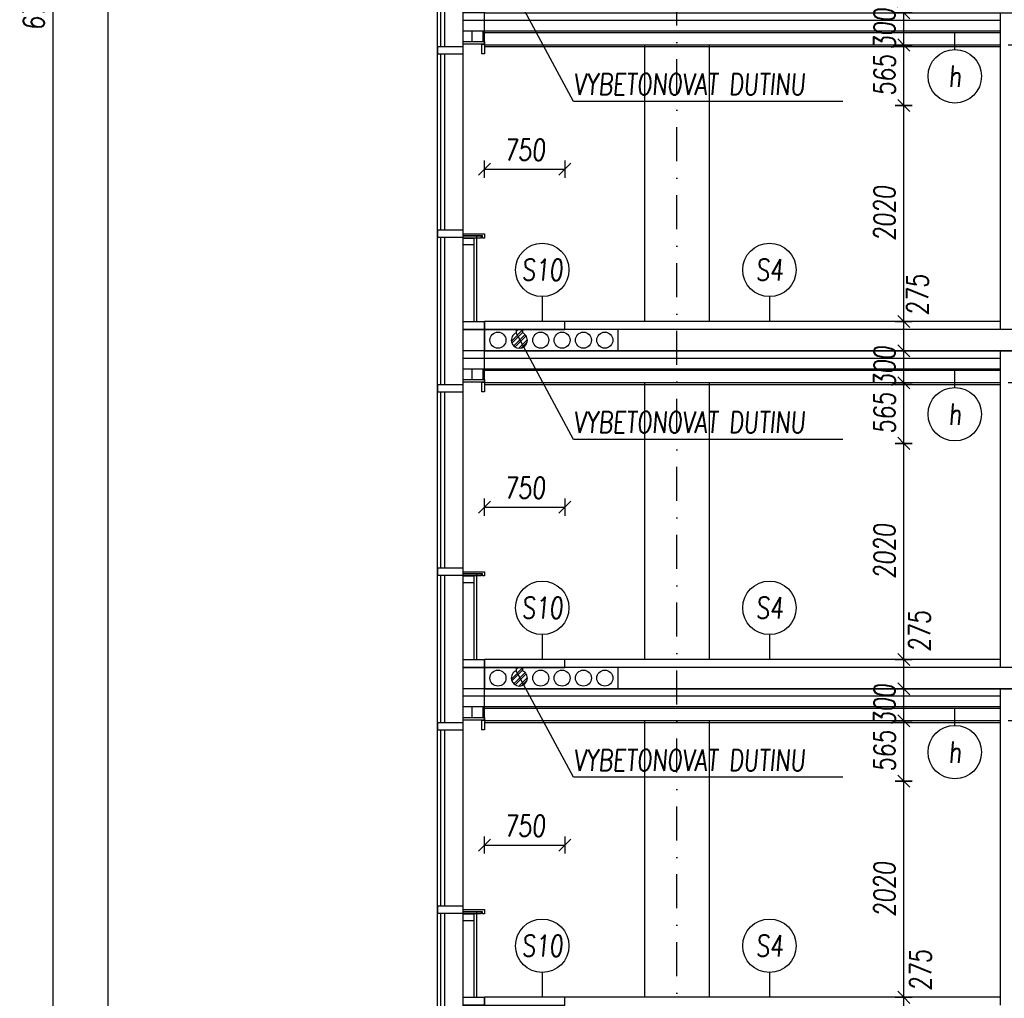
# Model space of a CAD drawing. Header units: millimetres. Extents: x -24606338 to 439687, y 151354 to 480404.
# Tile 62 of 93: x 347088 to 356301, y 210683 to 219834. Entities that reach past the tile are written whole.
import ezdxf
from ezdxf.enums import TextEntityAlignment as Align

# ---------------------------------------------------------------- set-up
doc = ezdxf.new("R2010")
doc.units = ezdxf.units.MM
doc.linetypes.add('ČERCHOVANÁ', pattern=[25.4, 12.7, -6.35, 0, -6.35])
for name, color, linetype in [('KOTY', 7, 'Continuous'), ('KOTY - FASÁDA', 7, 'Continuous'), ('NOVA', 240, 'Continuous'), ('NOVÁ INTERIERY', 240, 'Continuous'), ('OSY', 7, 'Continuous'), ('TENKA', 4, 'Continuous'), ('TLUSTA', 2, 'Continuous'), ('ŽB', 3, 'Continuous')]:
    doc.layers.add(name, color=color, linetype=linetype)
doc.styles.add('CS-ROMANS', font='romans.shx', dxfattribs={"width": 0.75, "oblique": 5})
doc.styles.add('CS-ROMANS_100', font='romans.shx', dxfattribs={"width": 0.75, "oblique": 5, "height": 200})
doc.dimstyles.new('A_KÓTA_100', dxfattribs={"dimtxt": 200, "dimasz": 4, "dimexe": 100, "dimexo": 1500, "dimgap": 80, "dimtad": 1, "dimdec": 0, "dimdsep": 46, "dimtxsty": 'CS-ROMANS_100', "dimblk": 'KOT_CARA20', "dimcen": 90, "dimse1": 1, "dimse2": 1, "dimclrd": 256, "dimclre": 256, "dimclrt": 256, "dimadec": 0, "dimazin": 0, "dimtfac": 1, "dimtdec": 0, "dimtix": 1, "dimtmove": 2, "dimatfit": 3, "dimldrblk": 'OBLIQUE', "dimfxl": 1, "dimfxlon": 1, "dimtolj": 1, "dimarcsym": 0})

# ---------------------------------------------------------------- blocks, each defined once
blk = doc.blocks.new('A$C2F1015B4')
at = {"layer": 'NOVA'}
for points in [[(0, 2592.5), (-200, 2592.5), (-200, 2617.5), (0, 2617.5)], [(0, 2502.5), (-25, 2502.5), (-25, 2592.5), (0, 2592.5)], [(-440.9, 2502.5), (-200, 2502.5), (-200, 2567.5), (-440.9, 2567.5)], [(-440.9, 787.5), (-200, 787.5), (-200, 852.5), (-440.9, 852.5)], [(-200, 820), (0, 820), (0, 780), (-20, 780), (-20, 800), (-200, 800)], [(-200, 800), (-33.5, 800), (-33.5, 780), (-200, 780)], [(-200, 780), (-100, 780), (-100, 715), (-200, 715)], [(0, -75), (-200, -75), (-200, 0), (0, 0)], [(0, -275), (-200, -275), (-200, -75), (0, -75)]]:
    blk.add_lwpolyline(points, close=True, dxfattribs=at)
for points in [[(-440.9, -592.5), (-440.9, 2567.5)], [(-410.9, 852.5), (-410.9, 2502.5)], [(-370.9, 852.5), (-370.9, 2502.5)], [(-200, -592.5), (-200, 2567.5)], [(-410.9, -592.5), (-410.9, 787.5)], [(-370.9, -592.5), (-370.9, 787.5)], [(-100, 780), (-100, 0)], [(-75, 800), (-75, 0)]]:
    blk.add_lwpolyline(points, dxfattribs=at)
blk = doc.blocks.new('KOT_CARA20')
for p, q in [((0, 0), (-14.1, -14.1)), ((0, 20), (0, -20)), ((0, 0), (14.1, 14.1))]:
    blk.add_line(p, q)
blk = doc.blocks.new('*D2677')
at = {"layer": 'Defpoints', "color": 0, "transparency": 16777216}
for p in [(355359.5, 210692.2), (356048.1, 210692.2), (356048.1, 210417.2)]:
    blk.add_point(p, dxfattribs=at)
at = {"layer": 'KOTY', "lineweight": -2, "transparency": 16777216}
blk.add_line((355359.5, 210421.2), (355359.5, 210688.2), dxfattribs=at)
at = {"layer": 'KOTY', "lineweight": -2, "transparency": 16777216, "xscale": 4, "yscale": 4, "zscale": 4}
for p, rotation in [((355359.5, 210692.2), 90), ((355359.5, 210417.2), 270)]:
    blk.add_blockref('KOT_CARA20', p, dxfattribs=dict(at, rotation=rotation))
at = {"layer": 'KOTY', "transparency": 16777216, "insert": (355515.5, 210943.9), "char_height": 200, "attachment_point": 5, "rotation": 90, "style": 'CS-ROMANS_100'}
blk.add_mtext('\\A1;275', dxfattribs=at)
blk = doc.blocks.new('_OBLIQUE')
at = {"color": 0, "linetype": 'ByBlock', "ltscale": 15}
blk.add_line((-0.5, -0.5), (0.5, 0.5), dxfattribs=at)
blk = doc.blocks.new('*D2678')
at = {"layer": 'Defpoints', "color": 0, "transparency": 16777216}
for p in [(355359.5, 212712.2), (356048.1, 212712.2), (356048.1, 210692.2)]:
    blk.add_point(p, dxfattribs=at)
at = {"layer": 'KOTY', "lineweight": -2, "transparency": 16777216}
blk.add_line((355359.5, 210696.2), (355359.5, 212708.2), dxfattribs=at)
at = {"layer": 'KOTY', "lineweight": -2, "transparency": 16777216, "xscale": 4, "yscale": 4, "zscale": 4}
for p, rotation in [((355359.5, 212712.2), 90), ((355359.5, 210692.2), 270)]:
    blk.add_blockref('KOT_CARA20', p, dxfattribs=dict(at, rotation=rotation))
at = {"layer": 'KOTY', "transparency": 16777216, "insert": (355179.5, 211702.2), "char_height": 200, "attachment_point": 5, "rotation": 90, "style": 'CS-ROMANS_100'}
blk.add_mtext('\\A1;2020', dxfattribs=at)
blk = doc.blocks.new('*D2679')
at = {"layer": 'Defpoints', "color": 0, "transparency": 16777216}
for p in [(355359.5, 213277.2), (356048.1, 213277.2), (356048.1, 212712.2)]:
    blk.add_point(p, dxfattribs=at)
at = {"layer": 'KOTY', "lineweight": -2, "transparency": 16777216}
blk.add_line((355359.5, 212716.2), (355359.5, 213273.2), dxfattribs=at)
at = {"layer": 'KOTY', "lineweight": -2, "transparency": 16777216, "xscale": 4, "yscale": 4, "zscale": 4}
for p, rotation in [((355359.5, 213277.2), 90), ((355359.5, 212712.2), 270)]:
    blk.add_blockref('KOT_CARA20', p, dxfattribs=dict(at, rotation=rotation))
at = {"layer": 'KOTY', "transparency": 16777216, "insert": (355179.5, 212994.7), "char_height": 200, "attachment_point": 5, "rotation": 90, "style": 'CS-ROMANS_100'}
blk.add_mtext('\\A1;565', dxfattribs=at)
blk = doc.blocks.new('*D2680')
at = {"layer": 'Defpoints', "color": 0, "transparency": 16777216}
for p in [(355359.5, 213577.2), (356048.1, 213577.2), (356048.1, 213277.2)]:
    blk.add_point(p, dxfattribs=at)
at = {"layer": 'KOTY', "lineweight": -2, "transparency": 16777216}
for p, q in [((355359.5, 213581.2), (355359.5, 213585.2)), ((355359.5, 213277.2), (355359.5, 213577.2)), ((355359.5, 213273.2), (355359.5, 213269.2))]:
    blk.add_line(p, q, dxfattribs=at)
at = {"layer": 'KOTY', "lineweight": -2, "transparency": 16777216, "xscale": 4, "yscale": 4, "zscale": 4}
for p, rotation in [((355359.5, 213577.2), 270), ((355359.5, 213277.2), 90)]:
    blk.add_blockref('KOT_CARA20', p, dxfattribs=dict(at, rotation=rotation))
at = {"layer": 'KOTY', "transparency": 16777216, "insert": (355179.5, 213427.2), "char_height": 200, "attachment_point": 5, "rotation": 90, "style": 'CS-ROMANS_100'}
blk.add_mtext('\\A1;300', dxfattribs=at)
blk = doc.blocks.new('*D2681')
at = {"layer": 'Defpoints', "color": 0, "transparency": 16777216}
for p in [(355359.5, 213852.2), (356048.1, 213852.2), (356048.1, 213577.2)]:
    blk.add_point(p, dxfattribs=at)
at = {"layer": 'KOTY', "lineweight": -2, "transparency": 16777216}
blk.add_line((355359.5, 213581.2), (355359.5, 213848.2), dxfattribs=at)
at = {"layer": 'KOTY', "lineweight": -2, "transparency": 16777216, "xscale": 4, "yscale": 4, "zscale": 4}
for p, rotation in [((355359.5, 213852.2), 90), ((355359.5, 213577.2), 270)]:
    blk.add_blockref('KOT_CARA20', p, dxfattribs=dict(at, rotation=rotation))
at = {"layer": 'KOTY', "transparency": 16777216, "insert": (355507.3, 214113.9), "char_height": 200, "attachment_point": 5, "rotation": 90, "style": 'CS-ROMANS_100'}
blk.add_mtext('\\A1;275', dxfattribs=at)
blk = doc.blocks.new('*D2682')
at = {"layer": 'Defpoints', "color": 0, "transparency": 16777216}
for p in [(355359.5, 215872.2), (356048.1, 215872.2), (356048.1, 213852.2)]:
    blk.add_point(p, dxfattribs=at)
at = {"layer": 'KOTY', "lineweight": -2, "transparency": 16777216}
blk.add_line((355359.5, 213856.2), (355359.5, 215868.2), dxfattribs=at)
at = {"layer": 'KOTY', "lineweight": -2, "transparency": 16777216, "xscale": 4, "yscale": 4, "zscale": 4}
for p, rotation in [((355359.5, 215872.2), 90), ((355359.5, 213852.2), 270)]:
    blk.add_blockref('KOT_CARA20', p, dxfattribs=dict(at, rotation=rotation))
at = {"layer": 'KOTY', "transparency": 16777216, "insert": (355179.5, 214862.2), "char_height": 200, "attachment_point": 5, "rotation": 90, "style": 'CS-ROMANS_100'}
blk.add_mtext('\\A1;2020', dxfattribs=at)
blk = doc.blocks.new('*D2683')
at = {"layer": 'Defpoints', "color": 0, "transparency": 16777216}
for p in [(355359.5, 216437.2), (356048.1, 216437.2), (356048.1, 215872.2)]:
    blk.add_point(p, dxfattribs=at)
at = {"layer": 'KOTY', "lineweight": -2, "transparency": 16777216}
blk.add_line((355359.5, 215876.2), (355359.5, 216433.2), dxfattribs=at)
at = {"layer": 'KOTY', "lineweight": -2, "transparency": 16777216, "xscale": 4, "yscale": 4, "zscale": 4}
for p, rotation in [((355359.5, 216437.2), 90), ((355359.5, 215872.2), 270)]:
    blk.add_blockref('KOT_CARA20', p, dxfattribs=dict(at, rotation=rotation))
at = {"layer": 'KOTY', "transparency": 16777216, "insert": (355179.5, 216154.7), "char_height": 200, "attachment_point": 5, "rotation": 90, "style": 'CS-ROMANS_100'}
blk.add_mtext('\\A1;565', dxfattribs=at)
blk = doc.blocks.new('*D2684')
at = {"layer": 'Defpoints', "color": 0, "transparency": 16777216}
for p in [(355359.5, 216737.2), (356048.1, 216737.2), (356048.1, 216437.2)]:
    blk.add_point(p, dxfattribs=at)
at = {"layer": 'KOTY', "lineweight": -2, "transparency": 16777216}
for p, q in [((355359.5, 216741.2), (355359.5, 216745.2)), ((355359.5, 216437.2), (355359.5, 216737.2)), ((355359.5, 216433.2), (355359.5, 216429.2))]:
    blk.add_line(p, q, dxfattribs=at)
at = {"layer": 'KOTY', "lineweight": -2, "transparency": 16777216, "xscale": 4, "yscale": 4, "zscale": 4}
for p, rotation in [((355359.5, 216737.2), 270), ((355359.5, 216437.2), 90)]:
    blk.add_blockref('KOT_CARA20', p, dxfattribs=dict(at, rotation=rotation))
at = {"layer": 'KOTY', "transparency": 16777216, "insert": (355179.5, 216587.2), "char_height": 200, "attachment_point": 5, "rotation": 90, "style": 'CS-ROMANS_100'}
blk.add_mtext('\\A1;300', dxfattribs=at)
blk = doc.blocks.new('*D2685')
at = {"layer": 'Defpoints', "color": 0, "transparency": 16777216}
for p in [(355359.5, 217012.2), (356048.1, 217012.2), (356048.1, 216737.2)]:
    blk.add_point(p, dxfattribs=at)
at = {"layer": 'KOTY', "lineweight": -2, "transparency": 16777216}
blk.add_line((355359.5, 216741.2), (355359.5, 217008.2), dxfattribs=at)
at = {"layer": 'KOTY', "lineweight": -2, "transparency": 16777216, "xscale": 4, "yscale": 4, "zscale": 4}
for p, rotation in [((355359.5, 217012.2), 90), ((355359.5, 216737.2), 270)]:
    blk.add_blockref('KOT_CARA20', p, dxfattribs=dict(at, rotation=rotation))
at = {"layer": 'KOTY', "transparency": 16777216, "insert": (355489.6, 217258.7), "char_height": 200, "attachment_point": 5, "rotation": 90, "style": 'CS-ROMANS_100'}
blk.add_mtext('\\A1;275', dxfattribs=at)
blk = doc.blocks.new('*D2686')
at = {"layer": 'Defpoints', "color": 0, "transparency": 16777216}
for p in [(355359.5, 219032.2), (356048.1, 219032.2), (356048.1, 217012.2)]:
    blk.add_point(p, dxfattribs=at)
at = {"layer": 'KOTY', "lineweight": -2, "transparency": 16777216}
blk.add_line((355359.5, 217016.2), (355359.5, 219028.2), dxfattribs=at)
at = {"layer": 'KOTY', "lineweight": -2, "transparency": 16777216, "xscale": 4, "yscale": 4, "zscale": 4}
for p, rotation in [((355359.5, 219032.2), 90), ((355359.5, 217012.2), 270)]:
    blk.add_blockref('KOT_CARA20', p, dxfattribs=dict(at, rotation=rotation))
at = {"layer": 'KOTY', "transparency": 16777216, "insert": (355179.5, 218022.2), "char_height": 200, "attachment_point": 5, "rotation": 90, "style": 'CS-ROMANS_100'}
blk.add_mtext('\\A1;2020', dxfattribs=at)
blk = doc.blocks.new('*D2687')
at = {"layer": 'Defpoints', "color": 0, "transparency": 16777216}
for p in [(355359.5, 219597.2), (356048.1, 219597.2), (356048.1, 219032.2)]:
    blk.add_point(p, dxfattribs=at)
at = {"layer": 'KOTY', "lineweight": -2, "transparency": 16777216}
blk.add_line((355359.5, 219036.2), (355359.5, 219593.2), dxfattribs=at)
at = {"layer": 'KOTY', "lineweight": -2, "transparency": 16777216, "xscale": 4, "yscale": 4, "zscale": 4}
for p, rotation in [((355359.5, 219597.2), 90), ((355359.5, 219032.2), 270)]:
    blk.add_blockref('KOT_CARA20', p, dxfattribs=dict(at, rotation=rotation))
at = {"layer": 'KOTY', "transparency": 16777216, "insert": (355179.5, 219314.7), "char_height": 200, "attachment_point": 5, "rotation": 90, "style": 'CS-ROMANS_100'}
blk.add_mtext('\\A1;565', dxfattribs=at)
blk = doc.blocks.new('*D2688')
at = {"layer": 'Defpoints', "color": 0, "transparency": 16777216}
for p in [(355359.5, 219897.2), (356048.1, 219897.2), (356048.1, 219597.2)]:
    blk.add_point(p, dxfattribs=at)
at = {"layer": 'KOTY', "lineweight": -2, "transparency": 16777216}
for p, q in [((355359.5, 219901.2), (355359.5, 219905.2)), ((355359.5, 219597.2), (355359.5, 219897.2)), ((355359.5, 219593.2), (355359.5, 219589.2))]:
    blk.add_line(p, q, dxfattribs=at)
at = {"layer": 'KOTY', "lineweight": -2, "transparency": 16777216, "xscale": 4, "yscale": 4, "zscale": 4}
for p, rotation in [((355359.5, 219897.2), 270), ((355359.5, 219597.2), 90)]:
    blk.add_blockref('KOT_CARA20', p, dxfattribs=dict(at, rotation=rotation))
at = {"layer": 'KOTY', "transparency": 16777216, "insert": (355179.5, 219747.2), "char_height": 200, "attachment_point": 5, "rotation": 90, "style": 'CS-ROMANS_100'}
blk.add_mtext('\\A1;300', dxfattribs=at)
blk = doc.blocks.new('*D3276')
at = {"layer": 'Defpoints', "color": 0, "transparency": 16777216}
for p in [(352188.2, 212116), (351438.2, 210692.2), (352188.2, 210692.2)]:
    blk.add_point(p, dxfattribs=at)
at = {"layer": 'KOTY - FASÁDA', "lineweight": -2, "transparency": 16777216}
blk.add_line((351442.2, 212116), (352184.2, 212116), dxfattribs=at)
at = {"layer": 'KOTY - FASÁDA', "lineweight": -2, "transparency": 16777216, "xscale": 4, "yscale": 4, "zscale": 4, "rotation": 180}
blk.add_blockref('KOT_CARA20', (351438.2, 212116), dxfattribs=at)
at = {"layer": 'KOTY - FASÁDA', "lineweight": -2, "transparency": 16777216, "xscale": 4, "yscale": 4, "zscale": 4}
blk.add_blockref('KOT_CARA20', (352188.2, 212116), dxfattribs=at)
at = {"layer": 'KOTY - FASÁDA', "transparency": 16777216, "insert": (351813.2, 212296), "char_height": 200, "attachment_point": 5, "style": 'CS-ROMANS_100'}
blk.add_mtext('\\A1;750', dxfattribs=at)
blk = doc.blocks.new('*D3277')
at = {"layer": 'Defpoints', "color": 0, "transparency": 16777216}
for p in [(352188.2, 215276), (351438.2, 213852.2), (352188.2, 213852.2)]:
    blk.add_point(p, dxfattribs=at)
at = {"layer": 'KOTY - FASÁDA', "lineweight": -2, "transparency": 16777216}
blk.add_line((351442.2, 215276), (352184.2, 215276), dxfattribs=at)
at = {"layer": 'KOTY - FASÁDA', "lineweight": -2, "transparency": 16777216, "xscale": 4, "yscale": 4, "zscale": 4, "rotation": 180}
blk.add_blockref('KOT_CARA20', (351438.2, 215276), dxfattribs=at)
at = {"layer": 'KOTY - FASÁDA', "lineweight": -2, "transparency": 16777216, "xscale": 4, "yscale": 4, "zscale": 4}
blk.add_blockref('KOT_CARA20', (352188.2, 215276), dxfattribs=at)
at = {"layer": 'KOTY - FASÁDA', "transparency": 16777216, "insert": (351813.2, 215456), "char_height": 200, "attachment_point": 5, "style": 'CS-ROMANS_100'}
blk.add_mtext('\\A1;750', dxfattribs=at)
blk = doc.blocks.new('*D3278')
at = {"layer": 'Defpoints', "color": 0, "transparency": 16777216}
for p in [(352188.2, 218436), (351438.2, 217012.2), (352188.2, 217012.2)]:
    blk.add_point(p, dxfattribs=at)
at = {"layer": 'KOTY - FASÁDA', "lineweight": -2, "transparency": 16777216}
blk.add_line((351442.2, 218436), (352184.2, 218436), dxfattribs=at)
at = {"layer": 'KOTY - FASÁDA', "lineweight": -2, "transparency": 16777216, "xscale": 4, "yscale": 4, "zscale": 4, "rotation": 180}
blk.add_blockref('KOT_CARA20', (351438.2, 218436), dxfattribs=at)
at = {"layer": 'KOTY - FASÁDA', "lineweight": -2, "transparency": 16777216, "xscale": 4, "yscale": 4, "zscale": 4}
blk.add_blockref('KOT_CARA20', (352188.2, 218436), dxfattribs=at)
at = {"layer": 'KOTY - FASÁDA', "transparency": 16777216, "insert": (351813.2, 218616), "char_height": 200, "attachment_point": 5, "style": 'CS-ROMANS_100'}
blk.add_mtext('\\A1;750', dxfattribs=at)
blk = doc.blocks.new('*D3471')
at = {"layer": 'Defpoints', "color": 0, "transparency": 16777216}
for p in [(347916.7, 250657.2), (350987.3, 250657.2), (351069.8, 191074.7)]:
    blk.add_point(p, dxfattribs=at)
at = {"layer": 'KOTY', "lineweight": -2, "transparency": 16777216}
blk.add_line((347916.7, 191078.7), (347916.7, 250653.2), dxfattribs=at)
at = {"layer": 'KOTY', "lineweight": -2, "transparency": 16777216, "xscale": 4, "yscale": 4, "zscale": 4}
for p, rotation in [((347916.7, 250657.2), 90), ((347916.7, 191074.7), 270)]:
    blk.add_blockref('KOT_CARA20', p, dxfattribs=dict(at, rotation=rotation))
at = {"layer": 'KOTY', "transparency": 16777216, "insert": (347736.7, 220865.9), "char_height": 200, "attachment_point": 5, "rotation": 90, "style": 'CS-ROMANS_100'}
blk.add_mtext('\\A1;59583', dxfattribs=at)
blk = doc.blocks.new('*D3473')
at = {"layer": 'Defpoints', "color": 0, "transparency": 16777216}
for p in [(356582.2, 253725.2), (347399.6, 186387.2), (348613.2, 186387.2)]:
    blk.add_point(p, dxfattribs=at)
at = {"layer": 'KOTY', "lineweight": -2, "transparency": 16777216}
blk.add_line((347399.6, 253721.2), (347399.6, 186391.2), dxfattribs=at)
at = {"layer": 'KOTY', "lineweight": -2, "transparency": 16777216, "xscale": 4, "yscale": 4, "zscale": 4}
for p, rotation in [((347399.6, 253725.2), 90), ((347399.6, 186387.2), 270)]:
    blk.add_blockref('KOT_CARA20', p, dxfattribs=dict(at, rotation=rotation))
at = {"layer": 'KOTY', "transparency": 16777216, "insert": (347219.6, 220056.2), "char_height": 200, "attachment_point": 5, "rotation": 90, "style": 'CS-ROMANS_100'}
blk.add_mtext('\\A1;67338', dxfattribs=at)

msp = doc.modelspace()

# ---------------------------------------------------------------- hatches: boundary and pattern name
at = {"layer": 'NOVA'}
h = msp.add_hatch(dxfattribs=at)
h.set_pattern_fill('ANSI32', color=256, scale=5)
h.set_pattern_definition([(45, (221500.81, -58772.43), (-33.6759605, 33.6759605), []), (45, (221523.26, -58772.43), (-33.6759605, 33.6759605), [])])
h.paths.add_polyline_path([(351733.246, 216905.896, 1.08667676), (351804.195, 216774.323)])
h.paths.add_polyline_path([(351793.246, 216905.896), (351793.246, 216937.158), (351733.246, 216937.158), (351733.246, 216905.896), (351804.195, 216774.323, 0.59688434)])
h = msp.add_hatch(dxfattribs=at)
h.set_pattern_fill('ANSI32', color=256, scale=5)
h.set_pattern_definition([(45, (221500.81, -61932.43), (-33.6759605, 33.6759605), []), (45, (221523.26, -61932.43), (-33.6759605, 33.6759605), [])])
h.paths.add_polyline_path([(351733.246, 213745.896, 1.08667676), (351804.195, 213614.323)])
h.paths.add_polyline_path([(351793.246, 213745.896), (351793.246, 213777.158), (351733.246, 213777.158), (351733.246, 213745.896), (351804.195, 213614.323, 0.59688434)])

# ---------------------------------------------------------------- linework, layer by layer
at = {"layer": 'KOTY'}
for p, q in [((355837.69, 219554.9), (355837.69, 219712.158)), ((351977.591, 217244.118), (351977.591, 217012.158)), ((354103.655, 217244.118), (354103.655, 217012.158)), ((355837.69, 216394.9), (355837.69, 216552.158)), ((351977.591, 214084.118), (351977.591, 213852.158)), ((354103.655, 214084.118), (354103.655, 213852.158)), ((355837.69, 213234.9), (355837.69, 213392.158)), ((351977.591, 210924.118), (351977.591, 210692.158)), ((354103.655, 210924.118), (354103.655, 210692.158))]:
    msp.add_line(p, q, dxfattribs=at)
at = {"layer": 'KOTY', "ltscale": 20}
for centre in [(355837.69, 219304.9), (351977.591, 217494.118), (354103.655, 217494.118), (355837.69, 216144.9), (351977.591, 214334.118), (354103.655, 214334.118), (355837.69, 212984.9), (351977.591, 211174.118), (354103.655, 211174.118)]:
    msp.add_circle(centre, 250, dxfattribs=at)
at = {"layer": 'KOTY - FASÁDA'}
for p, q in [((352270.609, 219069.379), (351733.246, 220065.896)), ((354789.615, 219069.379), (352270.609, 219069.379)), ((352270.609, 215909.379), (351733.246, 216905.896)), ((354789.615, 215909.379), (352270.609, 215909.379)), ((352270.609, 212749.379), (351733.246, 213745.896)), ((354789.615, 212749.379), (352270.609, 212749.379))]:
    msp.add_line(p, q, dxfattribs=at)
at = {"layer": 'NOVA'}
for p, q in [((351733.246, 216937.158), (351438.246, 216937.158)), ((351438.246, 216937.158), (351438.246, 216737.158)), ((351733.246, 216937.158), (351733.246, 216905.896)), ((351733.246, 216937.158), (351793.246, 216937.158)), ((351793.246, 216937.158), (351793.246, 216905.896)), ((351733.246, 213777.158), (351438.246, 213777.158)), ((351438.246, 213777.158), (351438.246, 213577.158)), ((351733.246, 213777.158), (351733.246, 213745.896)), ((351733.246, 213777.158), (351793.246, 213777.158)), ((351793.246, 213777.158), (351793.246, 213745.896))]:
    msp.add_line(p, q, dxfattribs=at)
for points in [[(351438.246, 216937.158), (352188.246, 216937.158), (352188.246, 217012.158), (351438.246, 217012.158)], [(351438.246, 213777.158), (352188.246, 213777.158), (352188.246, 213852.158), (351438.246, 213852.158)], [(351438.246, 210617.158), (352188.246, 210617.158), (352188.246, 210692.158), (351438.246, 210692.158)]]:
    msp.add_lwpolyline(points, close=True, dxfattribs=at)
for points in [[(351648.246, 216937.158), (351438.246, 216937.158), (351438.246, 216737.158), (351648.246, 216737.158)], [(351648.246, 213777.158), (351438.246, 213777.158), (351438.246, 213577.158), (351648.246, 213577.158)]]:
    msp.add_lwpolyline(points, dxfattribs=at)
for centre in [(351763.246, 216837.158), (351763.246, 213677.158)]:
    msp.add_arc(centre, 75, 113.5781785, 66.4218215, dxfattribs=at)
at = {"layer": 'NOVÁ INTERIERY'}
for p, q in [((351323.246, 219629.658), (351323.246, 219727.158)), ((351423.246, 219629.658), (351423.246, 219727.158)), ((351438.246, 219629.658), (351438.246, 219712.158)), ((351323.246, 216469.658), (351323.246, 216567.158)), ((351423.246, 216469.658), (351423.246, 216567.158)), ((351438.246, 216469.658), (351438.246, 216552.158)), ((351323.246, 213309.658), (351323.246, 213407.158)), ((351423.246, 213309.658), (351423.246, 213407.158)), ((351438.246, 213309.658), (351438.246, 213392.158))]:
    msp.add_line(p, q, dxfattribs=at)
for points in [[(356263.246, 219827.158), (351238.246, 219827.158)], [(356263.246, 219727.158), (351238.246, 219727.158)], [(356263.246, 219712.158), (351438.246, 219712.158)], [(356263.246, 216667.158), (351238.246, 216667.158)], [(356263.246, 216567.158), (351238.246, 216567.158)], [(356263.246, 216552.158), (351438.246, 216552.158)], [(356263.246, 213507.158), (351238.246, 213507.158)], [(356263.246, 213407.158), (351238.246, 213407.158)], [(356263.246, 213392.158), (351438.246, 213392.158)]]:
    msp.add_lwpolyline(points, dxfattribs=at)
at = {"layer": 'OSY', "linetype": 'ČERCHOVANÁ', "ltscale": 25}
msp.add_lwpolyline([(353238.246, 174688.935), (353238.246, 251607.158)], dxfattribs=at)
at = {"layer": 'TENKA'}
for p, q in [((351438.246, 219582.158), (356263.246, 219582.158)), ((352688.246, 216737.158), (352688.246, 216937.158)), ((351438.246, 216422.158), (356263.246, 216422.158)), ((352688.246, 213577.158), (352688.246, 213777.158)), ((351438.246, 213262.158), (356263.246, 213262.158))]:
    msp.add_line(p, q, dxfattribs=at)
for points in [[(356263.246, 219597.158), (351438.246, 219597.158), (351438.246, 219897.158), (358038.246, 219897.158), (358038.246, 219597.158), (356338.246, 219597.158)], [(352938.246, 217012.158), (352938.246, 219597.158)], [(353538.246, 219597.158), (353538.246, 217012.158)], [(362123.246, 216937.158), (351438.246, 216937.158)], [(356263.246, 216437.158), (351438.246, 216437.158), (351438.246, 216737.158), (358038.246, 216737.158), (358038.246, 216437.158), (356338.246, 216437.158)], [(352938.246, 213852.158), (352938.246, 216437.158)], [(353538.246, 216437.158), (353538.246, 213852.158)], [(362123.246, 213777.158), (351438.246, 213777.158)], [(356263.246, 213277.158), (351438.246, 213277.158), (351438.246, 213577.158), (358038.246, 213577.158), (358038.246, 213277.158), (356338.246, 213277.158)], [(352938.246, 210692.158), (352938.246, 213277.158)], [(353538.246, 213277.158), (353538.246, 210692.158)]]:
    msp.add_lwpolyline(points, dxfattribs=at)
for centre in [(351563.246, 216837.158), (351963.246, 216837.158), (352163.246, 216837.158), (352363.246, 216837.158), (352563.246, 216837.158), (351563.246, 213677.158), (351963.246, 213677.158), (352163.246, 213677.158), (352363.246, 213677.158), (352563.246, 213677.158)]:
    msp.add_circle(centre, 75, dxfattribs=at)
at = {"layer": 'TLUSTA'}
for points in [[(356263.246, 219897.158), (356263.246, 216937.158)], [(351438.246, 216737.158), (351438.246, 217012.158)], [(356263.246, 217012.158), (351438.246, 217012.158)], [(351438.246, 216737.158), (351438.246, 217012.158)], [(351438.246, 216737.158), (351438.246, 217012.158)], [(358038.246, 216737.158), (351438.246, 216737.158)], [(356263.246, 216737.158), (356263.246, 213777.158)], [(351438.246, 213577.158), (351438.246, 213852.158)], [(356263.246, 213852.158), (351438.246, 213852.158)], [(351438.246, 213577.158), (351438.246, 213852.158)], [(351438.246, 213577.158), (351438.246, 213852.158)], [(358038.246, 213577.158), (351438.246, 213577.158)], [(356263.246, 213577.158), (356263.246, 210617.158)], [(351438.246, 210417.158), (351438.246, 210692.158)], [(356263.246, 210692.158), (351438.246, 210692.158)], [(351438.246, 210417.158), (351438.246, 210692.158)], [(351438.246, 210417.158), (351438.246, 210692.158)]]:
    msp.add_lwpolyline(points, dxfattribs=at)
at = {"layer": 'ŽB'}
for points in [[(351438.246, 216737.158), (358038.246, 216737.158), (358038.246, 216937.158), (351438.246, 216937.158)], [(351438.246, 213577.158), (358038.246, 213577.158), (358038.246, 213777.158), (351438.246, 213777.158)]]:
    msp.add_lwpolyline(points, close=True, dxfattribs=at)

# ---------------------------------------------------------------- block references
at = {"layer": 'NOVA'}
for p in [(351438.246, 220172.158), (351438.246, 217012.158), (351438.246, 213852.158), (351438.246, 210692.158)]:
    msp.add_blockref('A$C2F1015B4', p, dxfattribs=at)

# ---------------------------------------------------------------- texts
at = {"layer": 'KOTY', "ltscale": 20, "style": 'CS-ROMANS', "oblique": 5, "width": 0.75}
for s, p in [('h', (355837.69, 219304.9)), ('S10', (351977.591, 217494.118)), ('S4', (354103.655, 217494.118)), ('h', (355837.69, 216144.9)), ('S10', (351977.591, 214334.118)), ('S4', (354103.655, 214334.118)), ('h', (355837.69, 212984.9)), ('S10', (351977.591, 211174.118)), ('S4', (354103.655, 211174.118))]:
    msp.add_text(s, height=200, dxfattribs=at).set_placement(p, align=Align.MIDDLE)
at = {"layer": 'KOTY - FASÁDA', "ltscale": 15, "style": 'CS-ROMANS', "oblique": 5, "width": 0.75}
for p in [(352268.841, 219130.228), (352268.841, 215970.228), (352268.841, 212810.228)]:
    msp.add_text('VYBETONOVAT DUTINU ', height=200, dxfattribs=at).set_placement(p)

# ---------------------------------------------------------------- dimensions: what is measured, and where the dimension line sits
at = {"layer": 'KOTY'}
for base, p1, p2, picture, middle in [((347399.564, 186387.158), (356582.209, 253725.158), (348613.152, 186387.158), '*D3473', (347219.564, 220056.158)), ((347916.73163444, 250657.157598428), (351069.785674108, 191074.657583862), (350987.301791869, 250657.157598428), '*D3471', (347736.73163444, 220865.907591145)), ((355359.505, 219897.158), (356048.138, 219597.158), (356048.138, 219897.158), '*D2688', (355179.505, 219747.158)), ((355359.505, 219597.158), (356048.138, 219032.158), (356048.138, 219597.158), '*D2687', (355179.505, 219314.658)), ((355359.505, 219032.158), (356048.138, 217012.158), (356048.138, 219032.158), '*D2686', (355179.505, 218022.158)), ((355359.505, 216737.158), (356048.138, 216437.158), (356048.138, 216737.158), '*D2684', (355179.505, 216587.158)), ((355359.505, 216437.158), (356048.138, 215872.158), (356048.138, 216437.158), '*D2683', (355179.505, 216154.658)), ((355359.505, 215872.158), (356048.138, 213852.158), (356048.138, 215872.158), '*D2682', (355179.505, 214862.158)), ((355359.505, 213577.158), (356048.138, 213277.158), (356048.138, 213577.158), '*D2680', (355179.505, 213427.158)), ((355359.505, 213277.158), (356048.138, 212712.158), (356048.138, 213277.158), '*D2679', (355179.505, 212994.658)), ((355359.505, 212712.158), (356048.138, 210692.158), (356048.138, 212712.158), '*D2678', (355179.505, 211702.158))]:
    dim = msp.add_linear_dim(base=base, p1=p1, p2=p2, angle=90, dimstyle='A_KÓTA_100', dxfattribs=at)
    dim.commit()
    dim.dimension.update_dxf_attribs({"geometry": picture, "text_midpoint": middle})
for base, p1, p2, picture, middle in [((355359.505, 217012.158), (356048.138, 216737.158), (356048.138, 217012.158), '*D2685', (355489.606, 217258.707)), ((355359.505, 213852.158), (356048.138, 213577.158), (356048.138, 213852.158), '*D2681', (355507.326, 214113.916)), ((355359.505, 210692.158), (356048.138, 210417.158), (356048.138, 210692.158), '*D2677', (355515.504, 210943.876))]:
    dim = msp.add_linear_dim(base=base, p1=p1, p2=p2, angle=90, dimstyle='A_KÓTA_100', dxfattribs=at)
    dim.commit()
    dim.dimension.update_dxf_attribs({"geometry": picture, "text_midpoint": middle, "dimtype": 160})
at = {"layer": 'KOTY - FASÁDA'}
for base, p1, p2, picture, middle in [((352188.246, 218436.048), (351438.246, 217012.158), (352188.246, 217012.158), '*D3278', (351813.246, 218616.048)), ((352188.246, 215276.048), (351438.246, 213852.158), (352188.246, 213852.158), '*D3277', (351813.246, 215456.048)), ((352188.246, 212116.048), (351438.246, 210692.158), (352188.246, 210692.158), '*D3276', (351813.246, 212296.048))]:
    dim = msp.add_linear_dim(base=base, p1=p1, p2=p2, dimstyle='A_KÓTA_100', dxfattribs=at)
    dim.commit()
    dim.dimension.update_dxf_attribs({"geometry": picture, "text_midpoint": middle})

doc.saveas('drawing.dxf')
